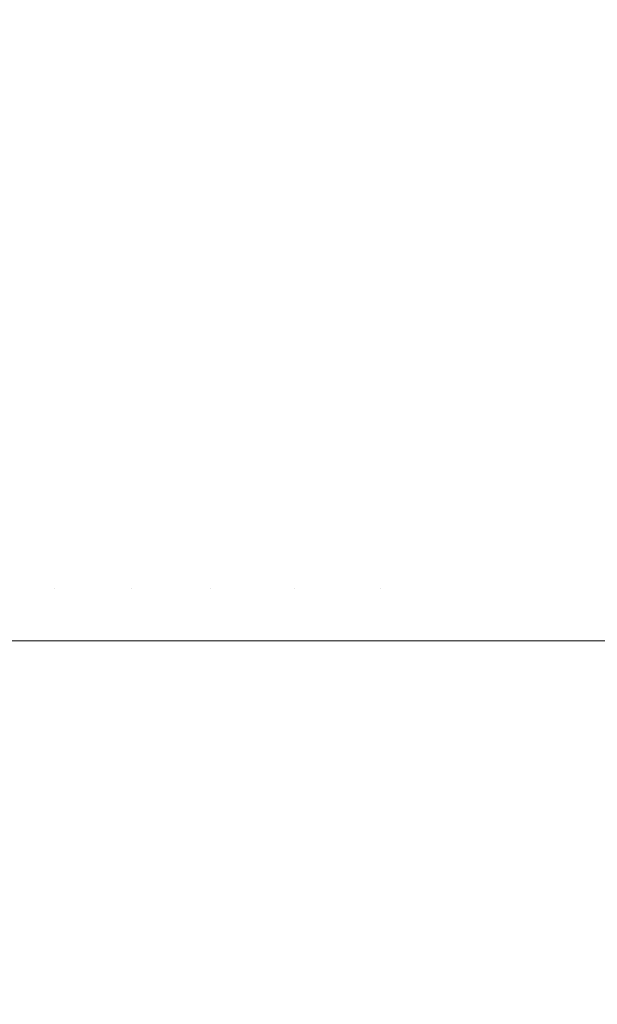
# Model space of a CAD drawing. Header units: centimetres. Extents: x -26 to 27.3, y 37.2 to 39.
# Tile 196 of 256: x -8.0361 to -8.0144, y 38.8864 to 38.9235. Entities that reach past the tile are written whole.
import ezdxf

# ---------------------------------------------------------------- set-up
doc = ezdxf.new("R2010")
doc.units = ezdxf.units.CM
doc.header["$LTSCALE"] = 2.54
doc.layers.add('Lucido design-1', color=7, linetype='Continuous')

# ---------------------------------------------------------------- blocks, each defined once
blk = doc.blocks.new('Gruppo-6-1')
at = {"color": 7, "linetype": 'Continuous', "lineweight": 9}
for points, invisible_edges in [([(-8.037325, 38.925825, -349.714378), (-8.034357, 38.925825, -349.711146), (-8.033667, 38.921922, -349.711807), (-8.036608, 38.921922, -349.715009)], 15), ([(-8.037325, 38.925825, -373.681141), (-8.034357, 38.925825, -373.677909), (-8.033667, 38.921922, -373.67857), (-8.036608, 38.921922, -373.681772)], 15), ([(-8.034357, 38.925825, -349.711146), (-8.031254, 38.925825, -349.708044), (-8.030593, 38.921922, -349.708733), (-8.033667, 38.921922, -349.711807)], 15), ([(-8.034357, 38.925825, -373.677909), (-8.031254, 38.925825, -373.674807), (-8.030593, 38.921922, -373.675496), (-8.033667, 38.921922, -373.67857)], 15), ([(-8.031254, 38.925825, -349.708044), (-8.028023, 38.925825, -349.705075), (-8.027392, 38.921922, -349.705792), (-8.030593, 38.921922, -349.708733)], 15), ([(-8.031254, 38.925825, -373.674807), (-8.028023, 38.925825, -373.671838), (-8.027392, 38.921922, -373.672555), (-8.030593, 38.921922, -373.675496)], 15), ([(-8.028023, 38.925825, -349.705075), (-8.024668, 38.925825, -349.702247), (-8.024068, 38.921922, -349.70299), (-8.027392, 38.921922, -349.705792)], 15), ([(-8.028023, 38.925825, -373.671838), (-8.024668, 38.925825, -373.66901), (-8.024068, 38.921922, -373.669753), (-8.027392, 38.921922, -373.672555)], 15), ([(-8.024668, 38.925825, -349.702247), (-8.021196, 38.925825, -349.699564), (-8.020629, 38.921922, -349.700331), (-8.024068, 38.921922, -349.70299)], 15), ([(-8.024668, 38.925825, -373.66901), (-8.021196, 38.925825, -373.666327), (-8.020629, 38.921922, -373.667094), (-8.024068, 38.921922, -373.669753)], 15), ([(-8.021196, 38.925825, -349.699564), (-8.017614, 38.925825, -349.69703), (-8.017079, 38.921922, -349.697821), (-8.020629, 38.921922, -349.700331)], 15), ([(-8.021196, 38.925825, -373.666327), (-8.017614, 38.925825, -373.663793), (-8.017079, 38.921922, -373.664584), (-8.020629, 38.921922, -373.667094)], 15), ([(-8.017614, 38.925825, -349.69703), (-8.013927, 38.925825, -349.694651), (-8.013427, 38.921922, -349.695464), (-8.017079, 38.921922, -349.697821)], 15), ([(-8.017614, 38.925825, -373.663793), (-8.013927, 38.925825, -373.661414), (-8.013427, 38.921922, -373.662227), (-8.017079, 38.921922, -373.664584)], 15), ([(-25.859734, 38.925276, -349.285885), (-25.859734, 38.921753, -349.285049), (27.240266, 38.921753, -349.285049), (27.240266, 38.925276, -349.285885)], 10), ([(-25.859734, 38.925276, -373.252648), (-25.859734, 38.921753, -373.251812), (27.240266, 38.921753, -373.251812), (27.240266, 38.925276, -373.252648)], 10), ([(-8.03941, 38.921922, -349.718332), (-8.036608, 38.921922, -349.715009), (-8.03601, 38.917989, -349.715535), (-8.038791, 38.917989, -349.718833)], 15), ([(-8.03941, 38.921922, -373.685095), (-8.036608, 38.921922, -373.681772), (-8.03601, 38.917989, -373.682298), (-8.038791, 38.917989, -373.685596)], 15), ([(-8.036608, 38.921922, -349.715009), (-8.033667, 38.921922, -349.711807), (-8.033092, 38.917989, -349.712358), (-8.03601, 38.917989, -349.715535)], 15), ([(-8.036608, 38.921922, -373.681772), (-8.033667, 38.921922, -373.67857), (-8.033092, 38.917989, -373.679121), (-8.03601, 38.917989, -373.682298)], 15), ([(-8.033667, 38.921922, -349.711807), (-8.030593, 38.921922, -349.708733), (-8.030042, 38.917989, -349.709308), (-8.033092, 38.917989, -349.712358)], 15), ([(-8.033667, 38.921922, -373.67857), (-8.030593, 38.921922, -373.675496), (-8.030042, 38.917989, -373.676071), (-8.033092, 38.917989, -373.679121)], 15), ([(-8.030593, 38.921922, -349.708733), (-8.027392, 38.921922, -349.705792), (-8.026865, 38.917989, -349.70639), (-8.030042, 38.917989, -349.709308)], 15), ([(-8.030593, 38.921922, -373.675496), (-8.027392, 38.921922, -373.672555), (-8.026865, 38.917989, -373.673153), (-8.030042, 38.917989, -373.676071)], 15), ([(-8.027392, 38.921922, -349.705792), (-8.024068, 38.921922, -349.70299), (-8.023568, 38.917989, -349.70361), (-8.026865, 38.917989, -349.70639)], 15), ([(-8.027392, 38.921922, -373.672555), (-8.024068, 38.921922, -373.669753), (-8.023568, 38.917989, -373.670373), (-8.026865, 38.917989, -373.673153)], 15), ([(-8.024068, 38.921922, -349.70299), (-8.020629, 38.921922, -349.700331), (-8.020155, 38.917989, -349.700972), (-8.023568, 38.917989, -349.70361)], 15), ([(-8.024068, 38.921922, -373.669753), (-8.020629, 38.921922, -373.667094), (-8.020155, 38.917989, -373.667735), (-8.023568, 38.917989, -373.670373)], 15), ([(-8.020629, 38.921922, -349.700331), (-8.017079, 38.921922, -349.697821), (-8.016633, 38.917989, -349.698481), (-8.020155, 38.917989, -349.700972)], 15), ([(-8.020629, 38.921922, -373.667094), (-8.017079, 38.921922, -373.664584), (-8.016633, 38.917989, -373.665244), (-8.020155, 38.917989, -373.667735)], 15), ([(-8.017079, 38.921922, -349.697821), (-8.013427, 38.921922, -349.695464), (-8.013009, 38.917989, -349.696142), (-8.016633, 38.917989, -349.698481)], 15), ([(-8.017079, 38.921922, -373.664584), (-8.013427, 38.921922, -373.662227), (-8.013009, 38.917989, -373.662905), (-8.016633, 38.917989, -373.665244)], 15), ([(27.240266, 38.921101, -349.284894), (27.240266, 38.921753, -349.285049), (-25.859734, 38.921753, -349.285049), (-25.859734, 38.921101, -349.284894)], 10), ([(27.240266, 38.921101, -373.251657), (27.240266, 38.921753, -373.251812), (-25.859734, 38.921753, -373.251812), (-25.859734, 38.921101, -373.251657)], 10), ([(-25.859734, 38.921101, -349.284894), (-25.859734, 38.917475, -349.284197), (27.240266, 38.917475, -349.284197), (27.240266, 38.921101, -349.284894)], 10), ([(-25.859734, 38.921101, -373.251657), (-25.859734, 38.917475, -373.25096), (27.240266, 38.917475, -373.25096), (27.240266, 38.921101, -373.251657)], 10), ([(-8.038791, 38.917989, -349.718833), (-8.03601, 38.917989, -349.715535), (-8.035532, 38.914031, -349.715956), (-8.038295, 38.914031, -349.719233)], 15), ([(-8.038791, 38.917989, -373.685596), (-8.03601, 38.917989, -373.682298), (-8.035532, 38.914031, -373.682719), (-8.038295, 38.914031, -373.685996)], 15), ([(-8.03601, 38.917989, -349.715535), (-8.033092, 38.917989, -349.712358), (-8.032632, 38.914031, -349.712799), (-8.035532, 38.914031, -349.715956)], 15), ([(-8.03601, 38.917989, -373.682298), (-8.033092, 38.917989, -373.679121), (-8.032632, 38.914031, -373.679562), (-8.035532, 38.914031, -373.682719)], 15), ([(-8.033092, 38.917989, -349.712358), (-8.030042, 38.917989, -349.709308), (-8.029601, 38.914031, -349.709768), (-8.032632, 38.914031, -349.712799)], 15), ([(-8.033092, 38.917989, -373.679121), (-8.030042, 38.917989, -373.676071), (-8.029601, 38.914031, -373.676531), (-8.032632, 38.914031, -373.679562)], 15), ([(-8.030042, 38.917989, -349.709308), (-8.026865, 38.917989, -349.70639), (-8.026444, 38.914031, -349.706869), (-8.029601, 38.914031, -349.709768)], 15), ([(-8.030042, 38.917989, -373.676071), (-8.026865, 38.917989, -373.673153), (-8.026444, 38.914031, -373.673632), (-8.029601, 38.914031, -373.676531)], 15), ([(-8.026865, 38.917989, -349.70639), (-8.023568, 38.917989, -349.70361), (-8.023167, 38.914031, -349.704106), (-8.026444, 38.914031, -349.706869)], 15), ([(-8.026865, 38.917989, -373.673153), (-8.023568, 38.917989, -373.670373), (-8.023167, 38.914031, -373.670869), (-8.026444, 38.914031, -373.673632)], 15), ([(-8.023568, 38.917989, -349.70361), (-8.020155, 38.917989, -349.700972), (-8.019776, 38.914031, -349.701484), (-8.023167, 38.914031, -349.704106)], 15), ([(-8.023568, 38.917989, -373.670373), (-8.020155, 38.917989, -373.667735), (-8.019776, 38.914031, -373.668247), (-8.023167, 38.914031, -373.670869)], 15), ([(-8.020155, 38.917989, -349.700972), (-8.016633, 38.917989, -349.698481), (-8.016276, 38.914031, -349.699009), (-8.019776, 38.914031, -349.701484)], 15), ([(-8.020155, 38.917989, -373.667735), (-8.016633, 38.917989, -373.665244), (-8.016276, 38.914031, -373.665772), (-8.019776, 38.914031, -373.668247)], 15), ([(-8.016633, 38.917989, -349.698481), (-8.013009, 38.917989, -349.696142), (-8.012675, 38.914031, -349.696685), (-8.016276, 38.914031, -349.699009)], 15), ([(-8.016633, 38.917989, -373.665244), (-8.013009, 38.917989, -373.662905), (-8.012675, 38.914031, -373.663448), (-8.016276, 38.914031, -373.665772)], 15), ([(27.240266, 38.91688, -349.284083), (27.240266, 38.917475, -349.284197), (-25.859734, 38.917475, -349.284197), (-25.859734, 38.91688, -349.284083)], 10), ([(27.240266, 38.91688, -373.250846), (27.240266, 38.917475, -373.25096), (-25.859734, 38.917475, -373.25096), (-25.859734, 38.91688, -373.250846)], 10), ([(-25.859734, 38.91688, -349.284083), (-25.859734, 38.913163, -349.283532), (27.240266, 38.913163, -349.283532), (27.240266, 38.91688, -349.284083)], 10), ([(-25.859734, 38.91688, -373.250846), (-25.859734, 38.913163, -373.250295), (27.240266, 38.913163, -373.250295), (27.240266, 38.91688, -373.250846)], 10), ([(-8.038295, 38.914031, -349.719233), (-8.035532, 38.914031, -349.715956), (-8.035173, 38.910057, -349.716272), (-8.037923, 38.910057, -349.719533)], 15), ([(-8.038295, 38.914031, -373.685996), (-8.035532, 38.914031, -373.682719), (-8.035173, 38.910057, -373.683035), (-8.037923, 38.910057, -373.686296)], 15), ([(-8.035532, 38.914031, -349.715956), (-8.032632, 38.914031, -349.712799), (-8.032287, 38.910057, -349.71313), (-8.035173, 38.910057, -349.716272)], 15), ([(-8.035532, 38.914031, -373.682719), (-8.032632, 38.914031, -373.679562), (-8.032287, 38.910057, -373.679893), (-8.035173, 38.910057, -373.683035)], 15), ([(-8.032632, 38.914031, -349.712799), (-8.029601, 38.914031, -349.709768), (-8.029271, 38.910057, -349.710113), (-8.032287, 38.910057, -349.71313)], 15), ([(-8.032632, 38.914031, -373.679562), (-8.029601, 38.914031, -373.676531), (-8.029271, 38.910057, -373.676876), (-8.032287, 38.910057, -373.679893)], 15), ([(-8.029601, 38.914031, -349.709768), (-8.026444, 38.914031, -349.706869), (-8.026129, 38.910057, -349.707227), (-8.029271, 38.910057, -349.710113)], 15), ([(-8.029601, 38.914031, -373.676531), (-8.026444, 38.914031, -373.673632), (-8.026129, 38.910057, -373.67399), (-8.029271, 38.910057, -373.676876)], 15), ([(-8.026444, 38.914031, -349.706869), (-8.023167, 38.914031, -349.704106), (-8.022867, 38.910057, -349.704477), (-8.026129, 38.910057, -349.707227)], 15), ([(-8.026444, 38.914031, -373.673632), (-8.023167, 38.914031, -373.670869), (-8.022867, 38.910057, -373.67124), (-8.026129, 38.910057, -373.67399)], 15), ([(-8.023167, 38.914031, -349.704106), (-8.019776, 38.914031, -349.701484), (-8.019492, 38.910057, -349.701868), (-8.022867, 38.910057, -349.704477)], 15), ([(-8.023167, 38.914031, -373.670869), (-8.019776, 38.914031, -373.668247), (-8.019492, 38.910057, -373.668631), (-8.022867, 38.910057, -373.67124)], 15), ([(-8.019776, 38.914031, -349.701484), (-8.016276, 38.914031, -349.699009), (-8.016009, 38.910057, -349.699405), (-8.019492, 38.910057, -349.701868)], 15), ([(-8.019776, 38.914031, -373.668247), (-8.016276, 38.914031, -373.665772), (-8.016009, 38.910057, -373.666168), (-8.019492, 38.910057, -373.668631)], 15), ([(-8.016276, 38.914031, -349.699009), (-8.012675, 38.914031, -349.696685), (-8.012424, 38.910057, -349.697092), (-8.016009, 38.910057, -349.699405)], 15), ([(-8.016276, 38.914031, -373.665772), (-8.012675, 38.914031, -373.663448), (-8.012424, 38.910057, -373.663855), (-8.016009, 38.910057, -373.666168)], 15), ([(27.240266, 38.912621, -349.283452), (27.240266, 38.913163, -349.283532), (-25.859734, 38.913163, -349.283532), (-25.859734, 38.912621, -349.283452)], 10), ([(27.240266, 38.912621, -373.250215), (27.240266, 38.913163, -373.250295), (-25.859734, 38.913163, -373.250295), (-25.859734, 38.912621, -373.250215)], 10), ([(-25.859734, 38.912621, -349.283452), (-25.859734, 38.908827, -349.283057), (27.240266, 38.908827, -349.283057), (27.240266, 38.912621, -349.283452)], 10), ([(-25.859734, 38.912621, -373.250215), (-25.859734, 38.908827, -373.24982), (27.240266, 38.908827, -373.24982), (27.240266, 38.912621, -373.250215)], 10), ([(-8.037923, 38.910057, -349.719533), (-8.035173, 38.910057, -349.716272), (-8.034934, 38.906073, -349.716482), (-8.037676, 38.906073, -349.719733)], 15), ([(-8.037923, 38.910057, -373.686296), (-8.035173, 38.910057, -373.683035), (-8.034934, 38.906073, -373.683245), (-8.037676, 38.906073, -373.686496)], 15), ([(-8.035173, 38.910057, -349.716272), (-8.032287, 38.910057, -349.71313), (-8.032058, 38.906073, -349.71335), (-8.034934, 38.906073, -349.716482)], 15), ([(-8.035173, 38.910057, -373.683035), (-8.032287, 38.910057, -373.679893), (-8.032058, 38.906073, -373.680113), (-8.034934, 38.906073, -373.683245)], 15), ([(-8.032287, 38.910057, -349.71313), (-8.029271, 38.910057, -349.710113), (-8.029051, 38.906073, -349.710343), (-8.032058, 38.906073, -349.71335)], 15), ([(-8.032287, 38.910057, -373.679893), (-8.029271, 38.910057, -373.676876), (-8.029051, 38.906073, -373.677106), (-8.032058, 38.906073, -373.680113)], 15), ([(-8.029271, 38.910057, -349.710113), (-8.026129, 38.910057, -349.707227), (-8.025919, 38.906073, -349.707466), (-8.029051, 38.906073, -349.710343)], 15), ([(-8.029271, 38.910057, -373.676876), (-8.026129, 38.910057, -373.67399), (-8.025919, 38.906073, -373.674229), (-8.029051, 38.906073, -373.677106)], 15), ([(-8.026129, 38.910057, -349.707227), (-8.022867, 38.910057, -349.704477), (-8.022667, 38.906073, -349.704725), (-8.025919, 38.906073, -349.707466)], 15), ([(-8.026129, 38.910057, -373.67399), (-8.022867, 38.910057, -373.67124), (-8.022667, 38.906073, -373.671488), (-8.025919, 38.906073, -373.674229)], 15), ([(-8.022867, 38.910057, -349.704477), (-8.019492, 38.910057, -349.701868), (-8.019303, 38.906073, -349.702124), (-8.022667, 38.906073, -349.704725)], 15), ([(-8.022867, 38.910057, -373.67124), (-8.019492, 38.910057, -373.668631), (-8.019303, 38.906073, -373.668887), (-8.022667, 38.906073, -373.671488)], 15), ([(-8.019492, 38.910057, -349.701868), (-8.016009, 38.910057, -349.699405), (-8.015831, 38.906073, -349.699668), (-8.019303, 38.906073, -349.702124)], 15), ([(-8.019492, 38.910057, -373.668631), (-8.016009, 38.910057, -373.666168), (-8.015831, 38.906073, -373.666431), (-8.019303, 38.906073, -373.668887)], 15), ([(-8.016009, 38.910057, -349.699405), (-8.012424, 38.910057, -349.697092), (-8.012258, 38.906073, -349.697362), (-8.015831, 38.906073, -349.699668)], 15), ([(-8.016009, 38.910057, -373.666168), (-8.012424, 38.910057, -373.663855), (-8.012258, 38.906073, -373.664125), (-8.015831, 38.906073, -373.666431)], 15), ([(27.240266, 38.908331, -349.283005), (27.240266, 38.908827, -349.283057), (-25.859734, 38.908827, -349.283057), (-25.859734, 38.908331, -349.283005)], 10), ([(27.240266, 38.908331, -373.249768), (27.240266, 38.908827, -373.24982), (-25.859734, 38.908827, -373.24982), (-25.859734, 38.908331, -373.249768)], 10), ([(-25.859734, 38.908331, -349.283005), (-25.859734, 38.904473, -349.28277), (27.240266, 38.904473, -349.28277), (27.240266, 38.908331, -349.283005)], 10), ([(-25.859734, 38.908331, -373.249768), (-25.859734, 38.904473, -373.249534), (27.240266, 38.904473, -373.249534), (27.240266, 38.908331, -373.249768)], 10), ([(-8.037676, 38.906073, -349.719733), (-8.034934, 38.906073, -349.716482), (-8.034816, 38.902084, -349.716586), (-8.037552, 38.902084, -349.719832)], 15), ([(-8.037676, 38.906073, -373.686496), (-8.034934, 38.906073, -373.683245), (-8.034816, 38.902084, -373.683349), (-8.037552, 38.902084, -373.686596)], 15), ([(-8.034934, 38.906073, -349.716482), (-8.032058, 38.906073, -349.71335), (-8.031943, 38.902084, -349.713459), (-8.034816, 38.902084, -349.716586)], 15), ([(-8.034934, 38.906073, -373.683245), (-8.032058, 38.906073, -373.680113), (-8.031943, 38.902084, -373.680222), (-8.034816, 38.902084, -373.683349)], 15), ([(-8.032058, 38.906073, -349.71335), (-8.029051, 38.906073, -349.710343), (-8.028941, 38.902084, -349.710457), (-8.031943, 38.902084, -349.713459)], 15), ([(-8.032058, 38.906073, -373.680113), (-8.029051, 38.906073, -373.677106), (-8.028941, 38.902084, -373.67722), (-8.031943, 38.902084, -373.680222)], 15), ([(-8.029051, 38.906073, -349.710343), (-8.025919, 38.906073, -349.707466), (-8.025814, 38.902084, -349.707585), (-8.028941, 38.902084, -349.710457)], 15), ([(-8.029051, 38.906073, -373.677106), (-8.025919, 38.906073, -373.674229), (-8.025814, 38.902084, -373.674348), (-8.028941, 38.902084, -373.67722)], 15), ([(-8.025919, 38.906073, -349.707466), (-8.022667, 38.906073, -349.704725), (-8.022568, 38.902084, -349.704848), (-8.025814, 38.902084, -349.707585)], 15), ([(-8.025919, 38.906073, -373.674229), (-8.022667, 38.906073, -373.671488), (-8.022568, 38.902084, -373.671611), (-8.025814, 38.902084, -373.674348)], 15), ([(-8.022667, 38.906073, -349.704725), (-8.019303, 38.906073, -349.702124), (-8.019209, 38.902084, -349.702251), (-8.022568, 38.902084, -349.704848)], 15), ([(-8.022667, 38.906073, -373.671488), (-8.019303, 38.906073, -373.668887), (-8.019209, 38.902084, -373.669014), (-8.022568, 38.902084, -373.671611)], 15), ([(-8.019303, 38.906073, -349.702124), (-8.015831, 38.906073, -349.699668), (-8.015742, 38.902084, -349.6998), (-8.019209, 38.902084, -349.702251)], 15), ([(-8.019303, 38.906073, -373.668887), (-8.015831, 38.906073, -373.666431), (-8.015742, 38.902084, -373.666563), (-8.019209, 38.902084, -373.669014)], 15), ([(-8.015831, 38.906073, -349.699668), (-8.012258, 38.906073, -349.697362), (-8.012175, 38.902084, -349.697497), (-8.015742, 38.902084, -349.6998)], 15), ([(-8.015831, 38.906073, -373.666431), (-8.012258, 38.906073, -373.664125), (-8.012175, 38.902084, -373.66426), (-8.015742, 38.902084, -373.666563)], 15), ([(27.240266, 38.904028, -349.282743), (27.240266, 38.904473, -349.28277), (-25.859734, 38.904473, -349.28277), (-25.859734, 38.904028, -349.282743)], 10), ([(27.240266, 38.904028, -373.249506), (27.240266, 38.904473, -373.249534), (-25.859734, 38.904473, -373.249534), (-25.859734, 38.904028, -373.249506)], 10), ([(-25.859734, 38.904028, -349.282743), (-25.859734, 38.900112, -349.282667), (27.240266, 38.900112, -349.282667), (27.240266, 38.904028, -349.282743)], 8), ([(-25.859734, 38.904028, -373.249506), (-25.859734, 38.900112, -373.24943), (27.240266, 38.900112, -373.24943), (27.240266, 38.904028, -373.249506)], 8), ([(-8.037552, 38.902084, -349.719832), (-8.034816, 38.902084, -349.716586), (-8.034801, 38.900112, -349.716599), (-8.036235, 38.900112, -349.7183)], 11), ([(-8.037552, 38.902084, -373.686596), (-8.034816, 38.902084, -373.683349), (-8.034801, 38.900112, -373.683362), (-8.036235, 38.900112, -373.685063)], 11), ([(-8.034816, 38.902084, -349.716586), (-8.031943, 38.902084, -349.713459), (-8.031929, 38.900112, -349.713473), (-8.033456, 38.900112, -349.715135)], 11), ([(-8.033456, 38.900112, -349.715135), (-8.034801, 38.900112, -349.716599), (-8.034816, 38.902084, -349.716586)], 10), ([(-8.034816, 38.902084, -373.683349), (-8.031943, 38.902084, -373.680222), (-8.031929, 38.900112, -373.680236), (-8.033456, 38.900112, -373.681898)], 11), ([(-8.033456, 38.900112, -373.681898), (-8.034801, 38.900112, -373.683362), (-8.034816, 38.902084, -373.683349)], 10), ([(-8.031943, 38.902084, -349.713459), (-8.028941, 38.902084, -349.710457), (-8.028928, 38.900112, -349.710471), (-8.030543, 38.900112, -349.712086)], 11), ([(-8.030543, 38.900112, -349.712086), (-8.031929, 38.900112, -349.713473), (-8.031943, 38.902084, -349.713459)], 10), ([(-8.031943, 38.902084, -373.680222), (-8.028941, 38.902084, -373.67722), (-8.028928, 38.900112, -373.677234), (-8.030543, 38.900112, -373.678849)], 11), ([(-8.030543, 38.900112, -373.678849), (-8.031929, 38.900112, -373.680236), (-8.031943, 38.902084, -373.680222)], 10), ([(-8.028941, 38.902084, -349.710457), (-8.025814, 38.902084, -349.707585), (-8.025801, 38.900112, -349.707599), (-8.0275, 38.900112, -349.70916)], 11), ([(-8.0275, 38.900112, -349.70916), (-8.028928, 38.900112, -349.710471), (-8.028941, 38.902084, -349.710457)], 10), ([(-8.028941, 38.902084, -373.67722), (-8.025814, 38.902084, -373.674348), (-8.025801, 38.900112, -373.674362), (-8.0275, 38.900112, -373.675923)], 11), ([(-8.0275, 38.900112, -373.675923), (-8.028928, 38.900112, -373.677234), (-8.028941, 38.902084, -373.67722)], 10), ([(-8.025814, 38.902084, -349.707585), (-8.022568, 38.902084, -349.704848), (-8.022556, 38.900112, -349.704863), (-8.024334, 38.900112, -349.706362)], 11), ([(-8.024334, 38.900112, -349.706362), (-8.025801, 38.900112, -349.707599), (-8.025814, 38.902084, -349.707585)], 10), ([(-8.025814, 38.902084, -373.674348), (-8.022568, 38.902084, -373.671611), (-8.022556, 38.900112, -373.671626), (-8.024334, 38.900112, -373.673125)], 11), ([(-8.024334, 38.900112, -373.673125), (-8.025801, 38.900112, -373.674362), (-8.025814, 38.902084, -373.674348)], 10), ([(-8.022568, 38.902084, -349.704848), (-8.019209, 38.902084, -349.702251), (-8.019283, 38.900112, -349.702333), (-8.021065, 38.900112, -349.703711)], 11), ([(-8.021065, 38.900112, -349.703711), (-8.022556, 38.900112, -349.704863), (-8.022568, 38.902084, -349.704848)], 10), ([(-8.022568, 38.902084, -373.671611), (-8.019209, 38.902084, -373.669014), (-8.019283, 38.900112, -373.669096), (-8.021065, 38.900112, -373.670474)], 11), ([(-8.021065, 38.900112, -373.670474), (-8.022556, 38.900112, -373.671626), (-8.022568, 38.902084, -373.671611)], 10), ([(-8.019209, 38.902084, -349.702251), (-8.019197, 38.900112, -349.702267), (-8.019283, 38.900112, -349.702333)], 9), ([(-8.019209, 38.902084, -373.669014), (-8.019197, 38.900112, -373.66903), (-8.019283, 38.900112, -373.669096)], 9), ([(-8.015824, 38.900112, -349.699882), (-8.019197, 38.900112, -349.702267), (-8.019209, 38.902084, -349.702251), (-8.015742, 38.902084, -349.6998)], 14), ([(-8.015824, 38.900112, -373.666645), (-8.019197, 38.900112, -373.66903), (-8.019209, 38.902084, -373.669014), (-8.015742, 38.902084, -373.666563)], 14), ([(-8.015742, 38.902084, -349.6998), (-8.015731, 38.900112, -349.699816), (-8.015824, 38.900112, -349.699882)], 9), ([(-8.015742, 38.902084, -373.666563), (-8.015731, 38.900112, -373.666579), (-8.015824, 38.900112, -373.666645)], 9), ([(-8.012261, 38.900112, -349.697576), (-8.015731, 38.900112, -349.699816), (-8.015742, 38.902084, -349.6998), (-8.012175, 38.902084, -349.697497)], 14), ([(-8.012261, 38.900112, -373.664339), (-8.015731, 38.900112, -373.666579), (-8.015742, 38.902084, -373.666563), (-8.012175, 38.902084, -373.66426)], 14), ([(-8.036054, 37.700112, -349.718051), (-8.036248, 37.700112, -349.71829), (-8.036235, 38.900112, -349.7183), (-8.034801, 38.900112, -349.716599)], 10), ([(-8.036054, 37.700112, -373.684814), (-8.036248, 37.700112, -373.685053), (-8.036235, 38.900112, -373.685063), (-8.034801, 38.900112, -373.683362)], 10), ([(-8.033469, 37.700112, -349.715123), (-8.036054, 37.700112, -349.718051), (-8.034801, 38.900112, -349.716599)], 10), ([(-8.033469, 37.700112, -373.681886), (-8.036054, 37.700112, -373.684814), (-8.034801, 38.900112, -373.683362)], 10), ([(-8.034801, 38.900112, -349.716599), (-8.033456, 38.900112, -349.715135), (-8.033469, 37.700112, -349.715123)], 10), ([(-8.034801, 38.900112, -373.683362), (-8.033456, 38.900112, -373.681898), (-8.033469, 37.700112, -373.681886)], 10), ([(-8.033313, 37.700112, -349.714946), (-8.033469, 37.700112, -349.715123), (-8.033456, 38.900112, -349.715135)], 10), ([(-8.033313, 37.700112, -373.68171), (-8.033469, 37.700112, -373.681886), (-8.033456, 38.900112, -373.681898)], 10), ([(-8.033313, 37.700112, -349.714946), (-8.033456, 38.900112, -349.715135), (-8.031929, 38.900112, -349.713473)], 9), ([(-8.033313, 37.700112, -373.68171), (-8.033456, 38.900112, -373.681898), (-8.031929, 38.900112, -373.680236)], 9), ([(-8.031929, 38.900112, -349.713473), (-8.030556, 37.700112, -349.712073), (-8.033313, 37.700112, -349.714946)], 9), ([(-8.031929, 38.900112, -373.680236), (-8.030556, 37.700112, -373.678836), (-8.033313, 37.700112, -373.68171)], 9), ([(-8.031929, 38.900112, -349.713473), (-8.030543, 38.900112, -349.712086), (-8.030556, 37.700112, -349.712073)], 10), ([(-8.031929, 38.900112, -373.680236), (-8.030543, 38.900112, -373.678849), (-8.030556, 37.700112, -373.678836)], 10), ([(-8.030444, 37.700112, -349.711956), (-8.030556, 37.700112, -349.712073), (-8.030543, 38.900112, -349.712086)], 10), ([(-8.030444, 37.700112, -373.678719), (-8.030556, 37.700112, -373.678836), (-8.030543, 38.900112, -373.678849)], 10), ([(-8.030444, 37.700112, -349.711956), (-8.030543, 38.900112, -349.712086), (-8.028928, 38.900112, -349.710471)], 9), ([(-8.030444, 37.700112, -373.678719), (-8.030543, 38.900112, -373.678849), (-8.028928, 38.900112, -373.677234)], 9), ([(-8.028928, 38.900112, -349.710471), (-8.027907, 37.700112, -349.709506), (-8.030444, 37.700112, -349.711956)], 9), ([(-8.028928, 38.900112, -373.677234), (-8.027907, 37.700112, -373.676269), (-8.030444, 37.700112, -373.678719)], 9), ([(-8.028928, 38.900112, -349.710471), (-8.0275, 38.900112, -349.70916), (-8.027509, 37.700112, -349.709151), (-8.027907, 37.700112, -349.709506)], 10), ([(-8.028928, 38.900112, -373.677234), (-8.0275, 38.900112, -373.675923), (-8.027509, 37.700112, -373.675914), (-8.027907, 37.700112, -373.676269)], 10), ([(-8.027509, 37.700112, -349.709151), (-8.0275, 38.900112, -349.70916), (-8.025801, 38.900112, -349.707599)], 9), ([(-8.025801, 38.900112, -349.707599), (-8.024811, 37.700112, -349.70674), (-8.027509, 37.700112, -349.709151)], 9), ([(-8.027509, 37.700112, -373.675914), (-8.0275, 38.900112, -373.675923), (-8.025801, 38.900112, -373.674362)], 9), ([(-8.025801, 38.900112, -373.674362), (-8.024811, 37.700112, -373.673503), (-8.027509, 37.700112, -373.675914)], 9), ([(-8.025801, 38.900112, -349.707599), (-8.024334, 38.900112, -349.706362), (-8.024341, 37.700112, -349.706353), (-8.024811, 37.700112, -349.70674)], 10), ([(-8.025801, 38.900112, -373.674362), (-8.024334, 38.900112, -373.673125), (-8.024341, 37.700112, -373.673116), (-8.024811, 37.700112, -373.673503)], 10), ([(-8.024341, 37.700112, -349.706353), (-8.024334, 38.900112, -349.706362), (-8.022556, 38.900112, -349.704863)], 9), ([(-8.022556, 38.900112, -349.704863), (-8.021601, 37.700112, -349.704102), (-8.024341, 37.700112, -349.706353)], 9), ([(-8.024341, 37.700112, -373.673116), (-8.024334, 38.900112, -373.673125), (-8.022556, 38.900112, -373.671626)], 9), ([(-8.022556, 38.900112, -373.671626), (-8.021601, 37.700112, -373.670865), (-8.024341, 37.700112, -373.673116)], 9), ([(-8.022556, 38.900112, -349.704863), (-8.021065, 38.900112, -349.703711), (-8.021072, 37.700112, -349.703703), (-8.021601, 37.700112, -349.704102)], 10), ([(-8.022556, 38.900112, -373.671626), (-8.021065, 38.900112, -373.670474), (-8.021072, 37.700112, -373.670466), (-8.021601, 37.700112, -373.670865)], 10), ([(-8.019273, 37.700112, -349.702346), (-8.021072, 37.700112, -349.703703), (-8.021065, 38.900112, -349.703711)], 10), ([(-8.019273, 37.700112, -373.669109), (-8.021072, 37.700112, -373.670466), (-8.021065, 38.900112, -373.670474)], 10), ([(-8.021065, 38.900112, -349.703711), (-8.019283, 38.900112, -349.702333), (-8.019273, 37.700112, -349.702346)], 10), ([(-8.021065, 38.900112, -373.670474), (-8.019283, 38.900112, -373.669096), (-8.019273, 37.700112, -373.669109)], 10), ([(-8.018281, 37.700112, -349.701598), (-8.019273, 37.700112, -349.702346), (-8.019283, 38.900112, -349.702333), (-8.019197, 38.900112, -349.702267)], 10), ([(-8.018281, 37.700112, -373.668361), (-8.019273, 37.700112, -373.669109), (-8.019283, 38.900112, -373.669096), (-8.019197, 38.900112, -373.66903)], 10), ([(-8.019197, 38.900112, -349.702267), (-8.015816, 37.700112, -349.699894), (-8.018281, 37.700112, -349.701598)], 9), ([(-8.019197, 38.900112, -349.702267), (-8.015824, 38.900112, -349.699882), (-8.015816, 37.700112, -349.699894)], 10), ([(-8.019197, 38.900112, -373.66903), (-8.015816, 37.700112, -373.666657), (-8.018281, 37.700112, -373.668361)], 9), ([(-8.019197, 38.900112, -373.66903), (-8.015824, 38.900112, -373.666645), (-8.015816, 37.700112, -373.666657)], 10), ([(-8.014857, 37.700112, -349.699231), (-8.015816, 37.700112, -349.699894), (-8.015824, 38.900112, -349.699882), (-8.015731, 38.900112, -349.699816)], 10), ([(-8.014857, 37.700112, -373.665995), (-8.015816, 37.700112, -373.666657), (-8.015824, 38.900112, -373.666645), (-8.015731, 38.900112, -373.666579)], 10), ([(-8.015731, 38.900112, -349.699816), (-8.012253, 37.700112, -349.697588), (-8.014857, 37.700112, -349.699231)], 9), ([(-8.015731, 38.900112, -349.699816), (-8.012261, 38.900112, -349.697576), (-8.012253, 37.700112, -349.697588)], 10), ([(-8.015731, 38.900112, -373.666579), (-8.012253, 37.700112, -373.664351), (-8.014857, 37.700112, -373.665995)], 9), ([(-8.015731, 38.900112, -373.666579), (-8.012261, 38.900112, -373.664339), (-8.012253, 37.700112, -373.664351)], 10)]:
    blk.add_3dface(points, dxfattribs=dict(at, invisible_edges=invisible_edges))
for points in [[(-25.859734, 38.900112, -349.282667), (-25.859734, 37.300112, -349.282667), (27.240266, 37.300112, -349.282667), (27.240266, 38.900112, -349.282667)], [(-25.859734, 38.900112, -373.24943), (-25.859734, 37.300112, -373.24943), (27.240266, 37.300112, -373.24943), (27.240266, 38.900112, -373.24943)]]:
    blk.add_3dface(points, dxfattribs=at)

msp = doc.modelspace()

# ---------------------------------------------------------------- block references
at = {"layer": 'Lucido design-1', "color": 7}
msp.add_blockref('Gruppo-6-1', (0, 0), dxfattribs=at)

doc.saveas('drawing.dxf')
